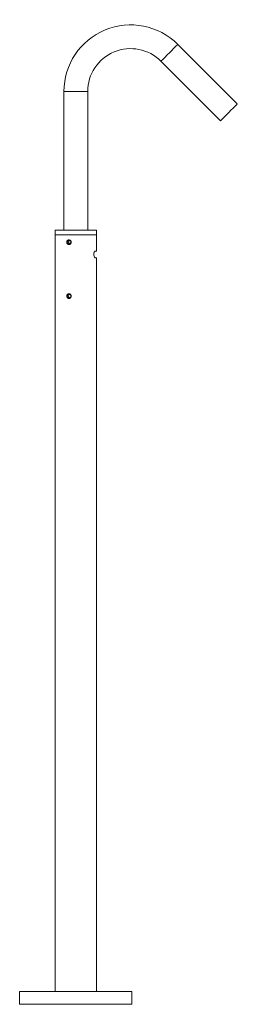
# Model space of a CAD drawing. Header units: millimetres. Extents: x 3768.09 to 3768.32, y 1672.45 to 1673.53.
import ezdxf

# ---------------------------------------------------------------- set-up
doc = ezdxf.new("R2010")
doc.units = ezdxf.units.MM
doc.layers.add('cotas', color=1, linetype='Continuous')
doc.layers.add('SANINDUSA', color=3, linetype='Continuous')

# ---------------------------------------------------------------- blocks, each defined once
blk = doc.blocks.new('5110001AL')
at = {"layer": 'SANINDUSA', "linetype": 'Continuous', "lineweight": 15}
for p, q in [((0.1769, 0.9861), (0.1116, 1.0513)), ((0.0932, 1.0329), (0.1585, 0.9677)), ((-0.013, 0.9997), (-0.013, 0.8477)), ((-0.013, 0.9997), (0.013, 0.9997)), ((0.013, 0.8477), (0.013, 0.9997)), ((-0.0225, 0.8477), (-0.0225, 0.8427)), ((-0.0225, 0.8477), (0.0225, 0.8477)), ((-0.0225, 0.8427), (-0.0225, 0.014)), ((-0.0225, 0.8427), (0.0225, 0.8427)), ((0.0212, 0.8427), (-0.0225, 0.8427)), ((0.0225, 0.8427), (0.0212, 0.8427)), ((0.0225, 0.8427), (0.0225, 0.8477)), ((0.0225, 0.8247), (0.0225, 0.8427)), ((-0.0056, 0.8337), (-0.0078, 0.8337)), ((0.0212, 0.8247), (0.0225, 0.8247)), ((0.0225, 0.8177), (0.0212, 0.8177)), ((0.0225, 0.014), (0.0225, 0.8177)), ((-0.0615, 0.014), (-0.0615, 0)), ((-0.054, 0.014), (-0.0615, 0.014)), ((0.0615, 0.014), (-0.054, 0.014)), ((0.0615, 0), (0.0615, 0.014)), ((-0.0615, 0), (0.0615, 0))]:
    blk.add_line(p, q, dxfattribs=at)
at = {"layer": 'SANINDUSA', "linetype": 'Continuous', "lineweight": 15, "flags": 128}
blk.add_lwpolyline([(0.0212, 0.8177), (0.0208, 0.8179), (0.0204, 0.8184), (0.02, 0.8193), (0.0198, 0.8204), (0.0198, 0.8216), (0.0199, 0.8227), (0.0202, 0.8236), (0.0206, 0.8243), (0.0211, 0.8247), (0.0212, 0.8247)], dxfattribs=at)
at = {"layer": 'SANINDUSA', "linetype": 'Continuous', "lineweight": 15}
for centre, radius, start, end in [((0.06, 0.9997), 0.073, 45, 180), ((0.06, 0.9997), 0.047, 44.9999, 180.0002), ((-4.6211, 5.7656), 6.6801, 314.88857, 315.11157), ((-4.5305, 5.675), 6.6442, 314.88787, 315.11208), ((-0.0059, 0.8347), 0.00216, 111.4576, 248.5405), ((-0.0059, 0.7757), 0.00216, 111.4576, 248.5405)]:
    blk.add_arc(centre, radius, start, end, dxfattribs=at)
for points, knots in [([(-0.0076, 0.8321), (-0.0079, 0.8322), (-0.0085, 0.8322), (-0.0093, 0.8328), (-0.0097, 0.8335), (-0.0099, 0.8342), (-0.01, 0.8347), (-0.0099, 0.8352), (-0.0097, 0.8358), (-0.0093, 0.8365), (-0.0085, 0.8371), (-0.0076, 0.8373), (-0.0066, 0.8371), (-0.0058, 0.8365), (-0.0053, 0.8358), (-0.0051, 0.8352), (-0.005, 0.8347), (-0.0051, 0.8342), (-0.0053, 0.8335), (-0.0058, 0.8328), (-0.0066, 0.8322), (-0.0072, 0.8322), (-0.0076, 0.8321)], [0, 0, 0, 0, 0.062997, 0.125691, 0.187884, 0.219146, 0.250021, 0.280827, 0.312133, 0.374263, 0.437008, 0.500157, 0.56314, 0.625751, 0.687915, 0.719196, 0.750073, 0.780904, 0.812241, 0.87442, 0.937046, 1, 1, 1, 1]), ([(-0.0074, 0.8325), (-0.0072, 0.8326), (-0.0068, 0.8326), (-0.0063, 0.8328), (-0.0059, 0.8331), (-0.0056, 0.8335), (-0.0054, 0.834), (-0.0053, 0.8347), (-0.0054, 0.8353), (-0.0056, 0.8358), (-0.0059, 0.8362), (-0.0063, 0.8365), (-0.0068, 0.8368), (-0.0074, 0.8369), (-0.008, 0.8368), (-0.0085, 0.8365), (-0.0088, 0.8362), (-0.0091, 0.8358), (-0.0093, 0.8353), (-0.0094, 0.8347), (-0.0093, 0.834), (-0.0091, 0.8335), (-0.0088, 0.8331), (-0.0085, 0.8328), (-0.008, 0.8326), (-0.0076, 0.8326), (-0.0074, 0.8325)], [0, 0, 0, 0, 0.054591, 0.087803, 0.124895, 0.162126, 0.195407, 0.249922, 0.304441, 0.337707, 0.374921, 0.412042, 0.445264, 0.499826, 0.554597, 0.587892, 0.625062, 0.662252, 0.695494, 0.749969, 0.804477, 0.837756, 0.874982, 0.912113, 0.945358, 1, 1, 1, 1]), ([(-0.0076, 0.7731), (-0.0079, 0.7732), (-0.0085, 0.7732), (-0.0093, 0.7738), (-0.0097, 0.7745), (-0.0099, 0.7752), (-0.01, 0.7757), (-0.0099, 0.7762), (-0.0097, 0.7768), (-0.0093, 0.7775), (-0.0085, 0.7781), (-0.0076, 0.7783), (-0.0066, 0.7781), (-0.0058, 0.7775), (-0.0053, 0.7768), (-0.0051, 0.7762), (-0.005, 0.7757), (-0.0051, 0.7752), (-0.0053, 0.7745), (-0.0058, 0.7738), (-0.0066, 0.7732), (-0.0072, 0.7732), (-0.0076, 0.7731)], [0, 0, 0, 0, 0.062997, 0.125689, 0.187883, 0.219148, 0.250019, 0.280825, 0.312134, 0.374262, 0.437007, 0.500157, 0.56314, 0.625749, 0.687913, 0.719198, 0.750071, 0.780906, 0.81224, 0.874422, 0.937046, 1, 1, 1, 1]), ([(-0.0074, 0.7735), (-0.0072, 0.7736), (-0.0068, 0.7736), (-0.0063, 0.7738), (-0.0059, 0.7741), (-0.0056, 0.7745), (-0.0054, 0.775), (-0.0053, 0.7757), (-0.0054, 0.7763), (-0.0056, 0.7768), (-0.0059, 0.7772), (-0.0063, 0.7775), (-0.0068, 0.7778), (-0.0074, 0.7779), (-0.008, 0.7778), (-0.0085, 0.7775), (-0.0088, 0.7772), (-0.0091, 0.7768), (-0.0093, 0.7763), (-0.0094, 0.7757), (-0.0093, 0.775), (-0.0091, 0.7745), (-0.0088, 0.7741), (-0.0085, 0.7738), (-0.008, 0.7736), (-0.0076, 0.7736), (-0.0074, 0.7735)], [0, 0, 0, 0, 0.054591, 0.087803, 0.124895, 0.162126, 0.195407, 0.249922, 0.304441, 0.337711, 0.374921, 0.412043, 0.445267, 0.499827, 0.554598, 0.587893, 0.625063, 0.66225, 0.695496, 0.74997, 0.804478, 0.837753, 0.874983, 0.912112, 0.945358, 1, 1, 1, 1])]:
    blk.add_open_spline(points, degree=3, knots=knots, dxfattribs=at)

msp = doc.modelspace()

# ---------------------------------------------------------------- block references
at = {"layer": 'cotas'}
msp.add_blockref('5110001AL', (3768.1472, 1672.45), dxfattribs=at)

doc.saveas('drawing.dxf')
